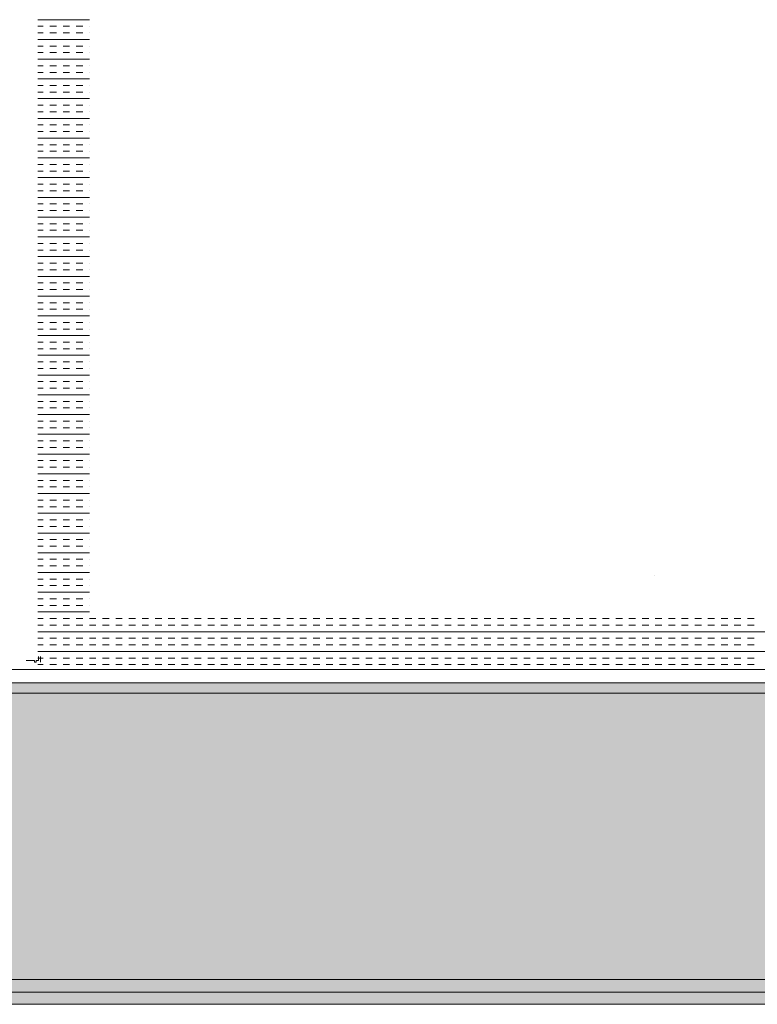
# Model space of a CAD drawing. Header units: millimetres. Extents: x -750 to 72845, y -24282 to 18874.
# Tile 96 of 154: x 66679 to 67035, y 11101 to 11577. Entities that reach past the tile are written whole.
import ezdxf

# ---------------------------------------------------------------- set-up
doc = ezdxf.new("R2010")
doc.units = ezdxf.units.MM
doc.header["$MEASUREMENT"] = 0
doc.layers.add('IRISH HOUSE_HYD AIRPORT_DRAINAGE LAYOUT 1$0$GREY SCALE', color=8, linetype='Continuous')
doc.layers.add('IRISH HOUSE_HYD AIRPORT_DRAINAGE LAYOUT 1$0$GREYSCALE', color=8, linetype='Continuous', lineweight=0)
doc.layers.add('M-MEP-ELPR-EQUIP', color=6, linetype='Continuous', lineweight=20)

# ---------------------------------------------------------------- blocks, each defined once
blk = doc.blocks.new('IRISH HOUSE_HYD AIRPORT_DRAINAGE LAYOUT 1$0$FLOOR PLAN')
at = {"layer": 'IRISH HOUSE_HYD AIRPORT_DRAINAGE LAYOUT 1$0$GREYSCALE', "lineweight": 0, "ltscale": 0.25}
h = blk.add_hatch(color=8, dxfattribs=at)
h.dxf.hatch_style = 1
h.paths.add_polyline_path([(13791.57, 11256.64), (13791.57, 11107.11), (21062.97, 11107.11), (21062.97, 11256.64)])
h = blk.add_hatch(color=8, dxfattribs=at)
h.dxf.hatch_style = 1
h.paths.add_polyline_path([(13949.55, 11251.55), (13949.56, 11101.18), (21261.6, 11101.46), (21261.59, 11251.83)])
at = {"layer": 'IRISH HOUSE_HYD AIRPORT_DRAINAGE LAYOUT 1$0$GREYSCALE', "color": 8, "lineweight": 0}
for p, q in [((16687.27, 11577.37), (16712.33, 11577.37)), ((16687.27, 11574.19), (16689.97, 11574.19)), ((16693.15, 11574.19), (16696.33, 11574.19)), ((16699.51, 11574.19), (16702.7, 11574.19)), ((16705.88, 11574.19), (16709.06, 11574.19)), ((16712.25, 11574.19), (16712.33, 11574.19)), ((16687.27, 11571), (16689.97, 11571)), ((16687.27, 11567.82), (16712.33, 11567.82)), ((16693.15, 11571), (16696.33, 11571)), ((16699.51, 11571), (16702.7, 11571)), ((16705.88, 11571), (16709.06, 11571)), ((16712.25, 11571), (16712.33, 11571)), ((16687.27, 11564.64), (16689.97, 11564.64)), ((16693.15, 11564.64), (16696.33, 11564.64)), ((16699.51, 11564.64), (16702.7, 11564.64)), ((16705.88, 11564.64), (16709.06, 11564.64)), ((16712.25, 11564.64), (16712.33, 11564.64)), ((16687.27, 11561.46), (16689.97, 11561.46)), ((16687.27, 11558.27), (16712.33, 11558.27)), ((16693.15, 11561.46), (16696.33, 11561.46)), ((16699.51, 11561.46), (16702.7, 11561.46)), ((16705.88, 11561.46), (16709.06, 11561.46)), ((16712.25, 11561.46), (16712.33, 11561.46)), ((16687.27, 11555.09), (16689.97, 11555.09)), ((16693.15, 11555.09), (16696.33, 11555.09)), ((16699.51, 11555.09), (16702.7, 11555.09)), ((16705.88, 11555.09), (16709.06, 11555.09)), ((16712.25, 11555.09), (16712.33, 11555.09)), ((16687.27, 11551.91), (16689.97, 11551.91)), ((16687.27, 11548.73), (16712.33, 11548.73)), ((16693.15, 11551.91), (16696.33, 11551.91)), ((16699.51, 11551.91), (16702.7, 11551.91)), ((16705.88, 11551.91), (16709.06, 11551.91)), ((16712.25, 11551.91), (16712.33, 11551.91)), ((16687.27, 11545.54), (16689.97, 11545.54)), ((16693.15, 11545.54), (16696.33, 11545.54)), ((16699.51, 11545.54), (16702.7, 11545.54)), ((16705.88, 11545.54), (16709.06, 11545.54)), ((16712.25, 11545.54), (16712.33, 11545.54)), ((16687.27, 11542.36), (16689.97, 11542.36)), ((16687.27, 11539.18), (16712.33, 11539.18)), ((16693.15, 11542.36), (16696.33, 11542.36)), ((16699.51, 11542.36), (16702.7, 11542.36)), ((16705.88, 11542.36), (16709.06, 11542.36)), ((16712.25, 11542.36), (16712.33, 11542.36)), ((16687.27, 11535.99), (16689.97, 11535.99)), ((16693.15, 11535.99), (16696.33, 11535.99)), ((16699.51, 11535.99), (16702.7, 11535.99)), ((16705.88, 11535.99), (16709.06, 11535.99)), ((16712.25, 11535.99), (16712.33, 11535.99)), ((16687.27, 11532.81), (16689.97, 11532.81)), ((16687.27, 11529.63), (16712.33, 11529.63)), ((16693.15, 11532.81), (16696.33, 11532.81)), ((16699.51, 11532.81), (16702.7, 11532.81)), ((16705.88, 11532.81), (16709.06, 11532.81)), ((16712.25, 11532.81), (16712.33, 11532.81)), ((16687.27, 11526.45), (16689.97, 11526.45)), ((16693.15, 11526.45), (16696.33, 11526.45)), ((16699.51, 11526.45), (16702.7, 11526.45)), ((16705.88, 11526.45), (16709.06, 11526.45)), ((16712.25, 11526.45), (16712.33, 11526.45)), ((16687.27, 11523.26), (16689.97, 11523.26)), ((16687.27, 11520.08), (16712.33, 11520.08)), ((16693.15, 11523.26), (16696.33, 11523.26)), ((16699.51, 11523.26), (16702.7, 11523.26)), ((16705.88, 11523.26), (16709.06, 11523.26)), ((16712.25, 11523.26), (16712.33, 11523.26)), ((16687.27, 11516.9), (16689.97, 11516.9)), ((16693.15, 11516.9), (16696.33, 11516.9)), ((16699.51, 11516.9), (16702.7, 11516.9)), ((16705.88, 11516.9), (16709.06, 11516.9)), ((16712.25, 11516.9), (16712.33, 11516.9)), ((16687.27, 11513.72), (16689.97, 11513.72)), ((16687.27, 11510.53), (16712.33, 11510.53)), ((16693.15, 11513.72), (16696.33, 11513.72)), ((16699.51, 11513.72), (16702.7, 11513.72)), ((16705.88, 11513.72), (16709.06, 11513.72)), ((16712.25, 11513.72), (16712.33, 11513.72)), ((16687.27, 11507.35), (16689.97, 11507.35)), ((16693.15, 11507.35), (16696.33, 11507.35)), ((16699.51, 11507.35), (16702.7, 11507.35)), ((16705.88, 11507.35), (16709.06, 11507.35)), ((16712.25, 11507.35), (16712.33, 11507.35)), ((16687.27, 11504.17), (16689.97, 11504.17)), ((16687.27, 11500.99), (16712.33, 11500.99)), ((16693.15, 11504.17), (16696.33, 11504.17)), ((16699.51, 11504.17), (16702.7, 11504.17)), ((16705.88, 11504.17), (16709.06, 11504.17)), ((16712.25, 11504.17), (16712.33, 11504.17)), ((16687.27, 11497.8), (16689.97, 11497.8)), ((16693.15, 11497.8), (16696.33, 11497.8)), ((16699.51, 11497.8), (16702.7, 11497.8)), ((16705.88, 11497.8), (16709.06, 11497.8)), ((16712.25, 11497.8), (16712.33, 11497.8)), ((16687.27, 11494.62), (16689.97, 11494.62)), ((16687.27, 11491.44), (16712.33, 11491.44)), ((16693.15, 11494.62), (16696.33, 11494.62)), ((16699.51, 11494.62), (16702.7, 11494.62)), ((16705.88, 11494.62), (16709.06, 11494.62)), ((16712.25, 11494.62), (16712.33, 11494.62)), ((16687.27, 11488.25), (16689.97, 11488.25)), ((16693.15, 11488.25), (16696.33, 11488.25)), ((16699.51, 11488.25), (16702.7, 11488.25)), ((16705.88, 11488.25), (16709.06, 11488.25)), ((16712.25, 11488.25), (16712.33, 11488.25)), ((16687.27, 11485.07), (16689.97, 11485.07)), ((16687.27, 11481.89), (16712.33, 11481.89)), ((16693.15, 11485.07), (16696.33, 11485.07)), ((16699.51, 11485.07), (16702.7, 11485.07)), ((16705.88, 11485.07), (16709.06, 11485.07)), ((16712.25, 11485.07), (16712.33, 11485.07)), ((16687.27, 11478.71), (16689.97, 11478.71)), ((16693.15, 11478.71), (16696.33, 11478.71)), ((16699.51, 11478.71), (16702.7, 11478.71)), ((16705.88, 11478.71), (16709.06, 11478.71)), ((16712.25, 11478.71), (16712.33, 11478.71)), ((16687.27, 11475.52), (16689.97, 11475.52)), ((16687.27, 11472.34), (16712.33, 11472.34)), ((16693.15, 11475.52), (16696.33, 11475.52)), ((16699.51, 11475.52), (16702.7, 11475.52)), ((16705.88, 11475.52), (16709.06, 11475.52)), ((16712.25, 11475.52), (16712.33, 11475.52)), ((16687.27, 11469.16), (16689.97, 11469.16)), ((16693.15, 11469.16), (16696.33, 11469.16)), ((16699.51, 11469.16), (16702.7, 11469.16)), ((16705.88, 11469.16), (16709.06, 11469.16)), ((16712.25, 11469.16), (16712.33, 11469.16)), ((16687.27, 11465.98), (16689.97, 11465.98)), ((16687.27, 11462.79), (16712.33, 11462.79)), ((16693.15, 11465.98), (16696.33, 11465.98)), ((16699.51, 11465.98), (16702.7, 11465.98)), ((16705.88, 11465.98), (16709.06, 11465.98)), ((16712.25, 11465.98), (16712.33, 11465.98)), ((16687.27, 11459.61), (16689.97, 11459.61)), ((16693.15, 11459.61), (16696.33, 11459.61)), ((16699.51, 11459.61), (16702.7, 11459.61)), ((16705.88, 11459.61), (16709.06, 11459.61)), ((16712.25, 11459.61), (16712.33, 11459.61)), ((16687.27, 11456.43), (16689.97, 11456.43)), ((16687.27, 11453.24), (16712.33, 11453.24)), ((16693.15, 11456.43), (16696.33, 11456.43)), ((16699.51, 11456.43), (16702.7, 11456.43)), ((16705.88, 11456.43), (16709.06, 11456.43)), ((16712.25, 11456.43), (16712.33, 11456.43)), ((16687.27, 11450.06), (16689.97, 11450.06)), ((16693.15, 11450.06), (16696.33, 11450.06)), ((16699.51, 11450.06), (16702.7, 11450.06)), ((16705.88, 11450.06), (16709.06, 11450.06)), ((16712.25, 11450.06), (16712.33, 11450.06)), ((16687.27, 11446.88), (16689.97, 11446.88)), ((16687.27, 11443.7), (16712.33, 11443.7)), ((16693.15, 11446.88), (16696.33, 11446.88)), ((16699.51, 11446.88), (16702.7, 11446.88)), ((16705.88, 11446.88), (16709.06, 11446.88)), ((16712.25, 11446.88), (16712.33, 11446.88)), ((16687.27, 11440.51), (16689.97, 11440.51)), ((16693.15, 11440.51), (16696.33, 11440.51)), ((16699.51, 11440.51), (16702.7, 11440.51)), ((16705.88, 11440.51), (16709.06, 11440.51)), ((16712.25, 11440.51), (16712.33, 11440.51)), ((16687.27, 11437.33), (16689.97, 11437.33)), ((16687.27, 11434.15), (16712.33, 11434.15)), ((16693.15, 11437.33), (16696.33, 11437.33)), ((16699.51, 11437.33), (16702.7, 11437.33)), ((16705.88, 11437.33), (16709.06, 11437.33)), ((16712.25, 11437.33), (16712.33, 11437.33)), ((16687.27, 11430.97), (16689.97, 11430.97)), ((16693.15, 11430.97), (16696.33, 11430.97)), ((16699.51, 11430.97), (16702.7, 11430.97)), ((16705.88, 11430.97), (16709.06, 11430.97)), ((16712.25, 11430.97), (16712.33, 11430.97)), ((16687.27, 11427.78), (16689.97, 11427.78)), ((16687.27, 11424.6), (16712.33, 11424.6)), ((16693.15, 11427.78), (16696.33, 11427.78)), ((16699.51, 11427.78), (16702.7, 11427.78)), ((16705.88, 11427.78), (16709.06, 11427.78)), ((16712.25, 11427.78), (16712.33, 11427.78)), ((16687.27, 11421.42), (16689.97, 11421.42)), ((16693.15, 11421.42), (16696.33, 11421.42)), ((16699.51, 11421.42), (16702.7, 11421.42)), ((16705.88, 11421.42), (16709.06, 11421.42)), ((16712.25, 11421.42), (16712.33, 11421.42)), ((16687.27, 11418.24), (16689.97, 11418.24)), ((16687.27, 11415.05), (16712.33, 11415.05)), ((16693.15, 11418.24), (16696.33, 11418.24)), ((16699.51, 11418.24), (16702.7, 11418.24)), ((16705.88, 11418.24), (16709.06, 11418.24)), ((16712.25, 11418.24), (16712.33, 11418.24)), ((16687.27, 11411.87), (16689.97, 11411.87)), ((16693.15, 11411.87), (16696.33, 11411.87)), ((16699.51, 11411.87), (16702.7, 11411.87)), ((16705.88, 11411.87), (16709.06, 11411.87)), ((16712.25, 11411.87), (16712.33, 11411.87)), ((16687.27, 11408.69), (16689.97, 11408.69)), ((16687.27, 11405.5), (16712.33, 11405.5)), ((16693.15, 11408.69), (16696.33, 11408.69)), ((16699.51, 11408.69), (16702.7, 11408.69)), ((16705.88, 11408.69), (16709.06, 11408.69)), ((16712.25, 11408.69), (16712.33, 11408.69)), ((16687.27, 11402.32), (16689.97, 11402.32)), ((16693.15, 11402.32), (16696.33, 11402.32)), ((16699.51, 11402.32), (16702.7, 11402.32)), ((16705.88, 11402.32), (16709.06, 11402.32)), ((16712.25, 11402.32), (16712.33, 11402.32)), ((16687.27, 11399.14), (16689.97, 11399.14)), ((16687.27, 11395.96), (16712.33, 11395.96)), ((16693.15, 11399.14), (16696.33, 11399.14)), ((16699.51, 11399.14), (16702.7, 11399.14)), ((16705.88, 11399.14), (16709.06, 11399.14)), ((16712.25, 11399.14), (16712.33, 11399.14)), ((16687.27, 11392.77), (16689.97, 11392.77)), ((16693.15, 11392.77), (16696.33, 11392.77)), ((16699.51, 11392.77), (16702.7, 11392.77)), ((16705.88, 11392.77), (16709.06, 11392.77)), ((16712.25, 11392.77), (16712.33, 11392.77)), ((16687.27, 11389.59), (16689.97, 11389.59)), ((16687.27, 11386.41), (16712.33, 11386.41)), ((16693.15, 11389.59), (16696.33, 11389.59)), ((16699.51, 11389.59), (16702.7, 11389.59)), ((16705.88, 11389.59), (16709.06, 11389.59)), ((16712.25, 11389.59), (16712.33, 11389.59)), ((16687.27, 11383.23), (16689.97, 11383.23)), ((16693.15, 11383.23), (16696.33, 11383.23)), ((16699.51, 11383.23), (16702.7, 11383.23)), ((16705.88, 11383.23), (16709.06, 11383.23)), ((16712.25, 11383.23), (16712.33, 11383.23)), ((16687.27, 11380.04), (16689.97, 11380.04)), ((16687.27, 11376.86), (16712.33, 11376.86)), ((16693.15, 11380.04), (16696.33, 11380.04)), ((16699.51, 11380.04), (16702.7, 11380.04)), ((16705.88, 11380.04), (16709.06, 11380.04)), ((16712.25, 11380.04), (16712.33, 11380.04)), ((16687.27, 11373.68), (16689.97, 11373.68)), ((16693.15, 11373.68), (16696.33, 11373.68)), ((16699.51, 11373.68), (16702.7, 11373.68)), ((16705.88, 11373.68), (16709.06, 11373.68)), ((16712.25, 11373.68), (16712.33, 11373.68)), ((16687.27, 11370.49), (16689.97, 11370.49)), ((16687.27, 11367.31), (16712.33, 11367.31)), ((16693.15, 11370.49), (16696.33, 11370.49)), ((16699.51, 11370.49), (16702.7, 11370.49)), ((16705.88, 11370.49), (16709.06, 11370.49)), ((16712.25, 11370.49), (16712.33, 11370.49)), ((16687.27, 11364.13), (16689.97, 11364.13)), ((16693.15, 11364.13), (16696.33, 11364.13)), ((16699.51, 11364.13), (16702.7, 11364.13)), ((16705.88, 11364.13), (16709.06, 11364.13)), ((16712.25, 11364.13), (16712.33, 11364.13)), ((16687.27, 11360.95), (16689.97, 11360.95)), ((16687.27, 11357.76), (16712.33, 11357.76)), ((16693.15, 11360.95), (16696.33, 11360.95)), ((16699.51, 11360.95), (16702.7, 11360.95)), ((16705.88, 11360.95), (16709.06, 11360.95)), ((16712.25, 11360.95), (16712.33, 11360.95)), ((16687.27, 11354.58), (16689.97, 11354.58)), ((16693.15, 11354.58), (16696.33, 11354.58)), ((16699.51, 11354.58), (16702.7, 11354.58)), ((16705.88, 11354.58), (16709.06, 11354.58)), ((16712.25, 11354.58), (16712.33, 11354.58)), ((16687.27, 11351.4), (16689.97, 11351.4)), ((16687.27, 11348.22), (16712.33, 11348.22)), ((16693.15, 11351.4), (16696.33, 11351.4)), ((16699.51, 11351.4), (16702.7, 11351.4)), ((16705.88, 11351.4), (16709.06, 11351.4)), ((16712.25, 11351.4), (16712.33, 11351.4)), ((16687.27, 11345.03), (16689.97, 11345.03)), ((16693.15, 11345.03), (16696.33, 11345.03)), ((16699.51, 11345.03), (16702.7, 11345.03)), ((16705.88, 11345.03), (16709.06, 11345.03)), ((16712.25, 11345.03), (16712.33, 11345.03)), ((16687.27, 11341.85), (16689.97, 11341.85)), ((16687.27, 11338.67), (16712.33, 11338.67)), ((16693.15, 11341.85), (16696.33, 11341.85)), ((16699.51, 11341.85), (16702.7, 11341.85)), ((16705.88, 11341.85), (16709.06, 11341.85)), ((16712.25, 11341.85), (16712.33, 11341.85)), ((16687.27, 11335.49), (16689.97, 11335.49)), ((16693.15, 11335.49), (16696.33, 11335.49)), ((16699.51, 11335.49), (16702.7, 11335.49)), ((16705.88, 11335.49), (16709.06, 11335.49)), ((16712.25, 11335.49), (16712.33, 11335.49)), ((16687.27, 11332.3), (16689.97, 11332.3)), ((16687.27, 11329.12), (16712.33, 11329.12)), ((16693.15, 11332.3), (16696.33, 11332.3)), ((16699.51, 11332.3), (16702.7, 11332.3)), ((16705.88, 11332.3), (16709.06, 11332.3)), ((16712.25, 11332.3), (16712.33, 11332.3)), ((16687.27, 11325.94), (16689.97, 11325.94)), ((16693.15, 11325.94), (16696.33, 11325.94)), ((16699.51, 11325.94), (16702.7, 11325.94)), ((16705.88, 11325.94), (16709.06, 11325.94)), ((16712.25, 11325.94), (16712.33, 11325.94)), ((16687.27, 11322.75), (16689.97, 11322.75)), ((16687.27, 11319.57), (16712.33, 11319.57)), ((16693.15, 11322.75), (16696.33, 11322.75)), ((16699.51, 11322.75), (16702.7, 11322.75)), ((16705.88, 11322.75), (16709.06, 11322.75)), ((16712.25, 11322.75), (16712.33, 11322.75)), ((16687.27, 11316.39), (16689.97, 11316.39)), ((16693.15, 11316.39), (16696.33, 11316.39)), ((16699.51, 11316.39), (16702.7, 11316.39)), ((16705.88, 11316.39), (16709.06, 11316.39)), ((16712.25, 11316.39), (16712.33, 11316.39)), ((16687.27, 11313.21), (16689.97, 11313.21)), ((16687.27, 11310.02), (16712.33, 11310.02)), ((16693.15, 11313.21), (16696.33, 11313.21)), ((16699.51, 11313.21), (16702.7, 11313.21)), ((16705.88, 11313.21), (16709.06, 11313.21)), ((16712.25, 11313.21), (16712.33, 11313.21)), ((16687.27, 11306.84), (16689.97, 11306.84)), ((16693.15, 11306.84), (16696.33, 11306.84)), ((16699.51, 11306.84), (16702.7, 11306.84)), ((16705.88, 11306.84), (16709.06, 11306.84)), ((16712.25, 11306.84), (16712.33, 11306.84)), ((16985.71, 11308.55), (16985.71, 11308.55)), ((16687.27, 11303.66), (16689.97, 11303.66)), ((16687.27, 11300.48), (16712.33, 11300.48)), ((16693.15, 11303.66), (16696.33, 11303.66)), ((16699.51, 11303.66), (16702.7, 11303.66)), ((16705.88, 11303.66), (16709.06, 11303.66)), ((16712.25, 11303.66), (16712.33, 11303.66)), ((16687.27, 11297.29), (16689.97, 11297.29)), ((16693.15, 11297.29), (16696.33, 11297.29)), ((16699.51, 11297.29), (16702.7, 11297.29)), ((16705.88, 11297.29), (16709.06, 11297.29)), ((16712.25, 11297.29), (16712.33, 11297.29)), ((16687.27, 11294.11), (16689.97, 11294.11)), ((16687.27, 11290.93), (16712.33, 11290.93)), ((16693.15, 11294.11), (16696.33, 11294.11)), ((16699.51, 11294.11), (16702.7, 11294.11)), ((16705.88, 11294.11), (16709.06, 11294.11)), ((16712.25, 11294.11), (16712.33, 11294.11)), ((16687.27, 11287.74), (16689.97, 11287.74)), ((16693.15, 11287.74), (16696.33, 11287.74)), ((16699.51, 11287.74), (16702.7, 11287.74)), ((16705.88, 11287.74), (16709.06, 11287.74)), ((16712.25, 11287.74), (16715.43, 11287.74)), ((16718.61, 11287.74), (16721.79, 11287.74)), ((16724.98, 11287.74), (16728.16, 11287.74)), ((16731.34, 11287.74), (16734.52, 11287.74)), ((16737.71, 11287.74), (16740.89, 11287.74)), ((16744.07, 11287.74), (16747.26, 11287.74)), ((16750.44, 11287.74), (16753.62, 11287.74)), ((16756.8, 11287.74), (16759.99, 11287.74)), ((16763.17, 11287.74), (16766.35, 11287.74)), ((16769.53, 11287.74), (16772.72, 11287.74)), ((16775.9, 11287.74), (16779.08, 11287.74)), ((16782.26, 11287.74), (16785.45, 11287.74)), ((16788.63, 11287.74), (16791.81, 11287.74)), ((16795, 11287.74), (16798.18, 11287.74)), ((16801.36, 11287.74), (16804.54, 11287.74)), ((16807.73, 11287.74), (16810.91, 11287.74)), ((16814.09, 11287.74), (16817.27, 11287.74)), ((16820.46, 11287.74), (16823.64, 11287.74)), ((16826.82, 11287.74), (16830.01, 11287.74)), ((16833.19, 11287.74), (16836.37, 11287.74)), ((16839.55, 11287.74), (16842.74, 11287.74)), ((16845.92, 11287.74), (16849.1, 11287.74)), ((16852.28, 11287.74), (16855.47, 11287.74)), ((16858.65, 11287.74), (16861.83, 11287.74)), ((16865.01, 11287.74), (16868.2, 11287.74)), ((16871.38, 11287.74), (16874.56, 11287.74)), ((16877.75, 11287.74), (16880.93, 11287.74)), ((16884.11, 11287.74), (16887.29, 11287.74)), ((16890.48, 11287.74), (16893.66, 11287.74)), ((16896.84, 11287.74), (16900.02, 11287.74)), ((16903.21, 11287.74), (16906.39, 11287.74)), ((16909.57, 11287.74), (16912.76, 11287.74)), ((16915.94, 11287.74), (16919.12, 11287.74)), ((16922.3, 11287.74), (16925.49, 11287.74)), ((16928.67, 11287.74), (16931.85, 11287.74)), ((16935.03, 11287.74), (16938.22, 11287.74)), ((16941.4, 11287.74), (16944.58, 11287.74)), ((16947.76, 11287.74), (16950.95, 11287.74)), ((16954.13, 11287.74), (16957.31, 11287.74)), ((16960.5, 11287.74), (16963.68, 11287.74)), ((16966.86, 11287.74), (16970.04, 11287.74)), ((16973.23, 11287.74), (16976.41, 11287.74)), ((16979.59, 11287.74), (16982.77, 11287.74)), ((16985.96, 11287.74), (16989.14, 11287.74)), ((16992.32, 11287.74), (16995.51, 11287.74)), ((16998.69, 11287.74), (17001.87, 11287.74)), ((17005.05, 11287.74), (17008.24, 11287.74)), ((17011.42, 11287.74), (17014.6, 11287.74)), ((17017.78, 11287.74), (17020.97, 11287.74)), ((17024.15, 11287.74), (17027.33, 11287.74)), ((17030.51, 11287.74), (17033.7, 11287.74)), ((16687.27, 11284.56), (16689.97, 11284.56)), ((16687.27, 11281.38), (17388.96, 11281.38)), ((16693.15, 11284.56), (16696.33, 11284.56)), ((16699.51, 11284.56), (16702.7, 11284.56)), ((16705.88, 11284.56), (16709.06, 11284.56)), ((16712.25, 11284.56), (16715.43, 11284.56)), ((16718.61, 11284.56), (16721.79, 11284.56)), ((16724.98, 11284.56), (16728.16, 11284.56)), ((16731.34, 11284.56), (16734.52, 11284.56)), ((16737.71, 11284.56), (16740.89, 11284.56)), ((16744.07, 11284.56), (16747.26, 11284.56)), ((16750.44, 11284.56), (16753.62, 11284.56)), ((16756.8, 11284.56), (16759.99, 11284.56)), ((16763.17, 11284.56), (16766.35, 11284.56)), ((16769.53, 11284.56), (16772.72, 11284.56)), ((16775.9, 11284.56), (16779.08, 11284.56)), ((16782.26, 11284.56), (16785.45, 11284.56)), ((16788.63, 11284.56), (16791.81, 11284.56)), ((16795, 11284.56), (16798.18, 11284.56)), ((16801.36, 11284.56), (16804.54, 11284.56)), ((16807.73, 11284.56), (16810.91, 11284.56)), ((16814.09, 11284.56), (16817.27, 11284.56)), ((16820.46, 11284.56), (16823.64, 11284.56)), ((16826.82, 11284.56), (16830.01, 11284.56)), ((16833.19, 11284.56), (16836.37, 11284.56)), ((16839.55, 11284.56), (16842.74, 11284.56)), ((16845.92, 11284.56), (16849.1, 11284.56)), ((16852.28, 11284.56), (16855.47, 11284.56)), ((16858.65, 11284.56), (16861.83, 11284.56)), ((16865.01, 11284.56), (16868.2, 11284.56)), ((16871.38, 11284.56), (16874.56, 11284.56)), ((16877.75, 11284.56), (16880.93, 11284.56)), ((16884.11, 11284.56), (16887.29, 11284.56)), ((16890.48, 11284.56), (16893.66, 11284.56)), ((16896.84, 11284.56), (16900.02, 11284.56)), ((16903.21, 11284.56), (16906.39, 11284.56)), ((16909.57, 11284.56), (16912.76, 11284.56)), ((16915.94, 11284.56), (16919.12, 11284.56)), ((16922.3, 11284.56), (16925.49, 11284.56)), ((16928.67, 11284.56), (16931.85, 11284.56)), ((16935.03, 11284.56), (16938.22, 11284.56)), ((16941.4, 11284.56), (16944.58, 11284.56)), ((16947.76, 11284.56), (16950.95, 11284.56)), ((16954.13, 11284.56), (16957.31, 11284.56)), ((16960.5, 11284.56), (16963.68, 11284.56)), ((16966.86, 11284.56), (16970.04, 11284.56)), ((16973.23, 11284.56), (16976.41, 11284.56)), ((16979.59, 11284.56), (16982.77, 11284.56)), ((16985.96, 11284.56), (16989.14, 11284.56)), ((16992.32, 11284.56), (16995.51, 11284.56)), ((16998.69, 11284.56), (17001.87, 11284.56)), ((17005.05, 11284.56), (17008.24, 11284.56)), ((17011.42, 11284.56), (17014.6, 11284.56)), ((17017.78, 11284.56), (17020.97, 11284.56)), ((17024.15, 11284.56), (17027.33, 11284.56)), ((17030.51, 11284.56), (17033.7, 11284.56)), ((16687.27, 11278.2), (16689.97, 11278.2)), ((16693.15, 11278.2), (16696.33, 11278.2)), ((16699.51, 11278.2), (16702.7, 11278.2)), ((16705.88, 11278.2), (16709.06, 11278.2)), ((16712.25, 11278.2), (16715.43, 11278.2)), ((16718.61, 11278.2), (16721.79, 11278.2)), ((16724.98, 11278.2), (16728.16, 11278.2)), ((16731.34, 11278.2), (16734.52, 11278.2)), ((16737.71, 11278.2), (16740.89, 11278.2)), ((16744.07, 11278.2), (16747.26, 11278.2)), ((16750.44, 11278.2), (16753.62, 11278.2)), ((16756.8, 11278.2), (16759.99, 11278.2)), ((16763.17, 11278.2), (16766.35, 11278.2)), ((16769.53, 11278.2), (16772.72, 11278.2)), ((16775.9, 11278.2), (16779.08, 11278.2)), ((16782.26, 11278.2), (16785.45, 11278.2)), ((16788.63, 11278.2), (16791.81, 11278.2)), ((16795, 11278.2), (16798.18, 11278.2)), ((16801.36, 11278.2), (16804.54, 11278.2)), ((16807.73, 11278.2), (16810.91, 11278.2)), ((16814.09, 11278.2), (16817.27, 11278.2)), ((16820.46, 11278.2), (16823.64, 11278.2)), ((16826.82, 11278.2), (16830.01, 11278.2)), ((16833.19, 11278.2), (16836.37, 11278.2)), ((16839.55, 11278.2), (16842.74, 11278.2)), ((16845.92, 11278.2), (16849.1, 11278.2)), ((16852.28, 11278.2), (16855.47, 11278.2)), ((16858.65, 11278.2), (16861.83, 11278.2)), ((16865.01, 11278.2), (16868.2, 11278.2)), ((16871.38, 11278.2), (16874.56, 11278.2)), ((16877.75, 11278.2), (16880.93, 11278.2)), ((16884.11, 11278.2), (16887.29, 11278.2)), ((16890.48, 11278.2), (16893.66, 11278.2)), ((16896.84, 11278.2), (16900.02, 11278.2)), ((16903.21, 11278.2), (16906.39, 11278.2)), ((16909.57, 11278.2), (16912.76, 11278.2)), ((16915.94, 11278.2), (16919.12, 11278.2)), ((16922.3, 11278.2), (16925.49, 11278.2)), ((16928.67, 11278.2), (16931.85, 11278.2)), ((16935.03, 11278.2), (16938.22, 11278.2)), ((16941.4, 11278.2), (16944.58, 11278.2)), ((16947.76, 11278.2), (16950.95, 11278.2)), ((16954.13, 11278.2), (16957.31, 11278.2)), ((16960.5, 11278.2), (16963.68, 11278.2)), ((16966.86, 11278.2), (16970.04, 11278.2)), ((16973.23, 11278.2), (16976.41, 11278.2)), ((16979.59, 11278.2), (16982.77, 11278.2)), ((16985.96, 11278.2), (16989.14, 11278.2)), ((16992.32, 11278.2), (16995.51, 11278.2)), ((16998.69, 11278.2), (17001.87, 11278.2)), ((17005.05, 11278.2), (17008.24, 11278.2)), ((17011.42, 11278.2), (17014.6, 11278.2)), ((17017.78, 11278.2), (17020.97, 11278.2)), ((17024.15, 11278.2), (17027.33, 11278.2)), ((17030.51, 11278.2), (17033.7, 11278.2)), ((16687.27, 11275.01), (16689.97, 11275.01)), ((16687.27, 11271.83), (17388.96, 11271.83)), ((16693.15, 11275.01), (16696.33, 11275.01)), ((16699.51, 11275.01), (16702.7, 11275.01)), ((16705.88, 11275.01), (16709.06, 11275.01)), ((16712.25, 11275.01), (16715.43, 11275.01)), ((16718.61, 11275.01), (16721.79, 11275.01)), ((16724.98, 11275.01), (16728.16, 11275.01)), ((16731.34, 11275.01), (16734.52, 11275.01)), ((16737.71, 11275.01), (16740.89, 11275.01)), ((16744.07, 11275.01), (16747.26, 11275.01)), ((16750.44, 11275.01), (16753.62, 11275.01)), ((16756.8, 11275.01), (16759.99, 11275.01)), ((16763.17, 11275.01), (16766.35, 11275.01)), ((16769.53, 11275.01), (16772.72, 11275.01)), ((16775.9, 11275.01), (16779.08, 11275.01)), ((16782.26, 11275.01), (16785.45, 11275.01)), ((16788.63, 11275.01), (16791.81, 11275.01)), ((16795, 11275.01), (16798.18, 11275.01)), ((16801.36, 11275.01), (16804.54, 11275.01)), ((16807.73, 11275.01), (16810.91, 11275.01)), ((16814.09, 11275.01), (16817.27, 11275.01)), ((16820.46, 11275.01), (16823.64, 11275.01)), ((16826.82, 11275.01), (16830.01, 11275.01)), ((16833.19, 11275.01), (16836.37, 11275.01)), ((16839.55, 11275.01), (16842.74, 11275.01)), ((16845.92, 11275.01), (16849.1, 11275.01)), ((16852.28, 11275.01), (16855.47, 11275.01)), ((16858.65, 11275.01), (16861.83, 11275.01)), ((16865.01, 11275.01), (16868.2, 11275.01)), ((16871.38, 11275.01), (16874.56, 11275.01)), ((16877.75, 11275.01), (16880.93, 11275.01)), ((16884.11, 11275.01), (16887.29, 11275.01)), ((16890.48, 11275.01), (16893.66, 11275.01)), ((16896.84, 11275.01), (16900.02, 11275.01)), ((16903.21, 11275.01), (16906.39, 11275.01)), ((16909.57, 11275.01), (16912.76, 11275.01)), ((16915.94, 11275.01), (16919.12, 11275.01)), ((16922.3, 11275.01), (16925.49, 11275.01)), ((16928.67, 11275.01), (16931.85, 11275.01)), ((16935.03, 11275.01), (16938.22, 11275.01)), ((16941.4, 11275.01), (16944.58, 11275.01)), ((16947.76, 11275.01), (16950.95, 11275.01)), ((16954.13, 11275.01), (16957.31, 11275.01)), ((16960.5, 11275.01), (16963.68, 11275.01)), ((16966.86, 11275.01), (16970.04, 11275.01)), ((16973.23, 11275.01), (16976.41, 11275.01)), ((16979.59, 11275.01), (16982.77, 11275.01)), ((16985.96, 11275.01), (16989.14, 11275.01)), ((16992.32, 11275.01), (16995.51, 11275.01)), ((16998.69, 11275.01), (17001.87, 11275.01)), ((17005.05, 11275.01), (17008.24, 11275.01)), ((17011.42, 11275.01), (17014.6, 11275.01)), ((17017.78, 11275.01), (17020.97, 11275.01)), ((17024.15, 11275.01), (17027.33, 11275.01)), ((17030.51, 11275.01), (17033.7, 11275.01)), ((16685.69, 11267.41), (16681.71, 11267.41)), ((16685.69, 11266.61), (16685.69, 11267.41)), ((16686.49, 11266.61), (16685.69, 11266.61)), ((16687.7, 11267.41), (16686.49, 11267.41)), ((16686.49, 11267.41), (16686.49, 11266.61)), ((16687.27, 11268.65), (16689.97, 11268.65)), ((16687.7, 11269.46), (16687.7, 11267.41)), ((16688.7, 11269.46), (16688.7, 11267.41)), ((16688.7, 11267.41), (16688.7, 11266.61)), ((16693.15, 11268.65), (16696.33, 11268.65)), ((16699.51, 11268.65), (16702.7, 11268.65)), ((16705.88, 11268.65), (16709.06, 11268.65)), ((16712.25, 11268.65), (16715.43, 11268.65)), ((16718.61, 11268.65), (16721.79, 11268.65)), ((16724.98, 11268.65), (16728.16, 11268.65)), ((16731.34, 11268.65), (16734.52, 11268.65)), ((16737.71, 11268.65), (16740.89, 11268.65)), ((16744.07, 11268.65), (16747.26, 11268.65)), ((16750.44, 11268.65), (16753.62, 11268.65)), ((16756.8, 11268.65), (16759.99, 11268.65)), ((16763.17, 11268.65), (16766.35, 11268.65)), ((16769.53, 11268.65), (16772.72, 11268.65)), ((16775.9, 11268.65), (16779.08, 11268.65)), ((16782.26, 11268.65), (16785.45, 11268.65)), ((16788.63, 11268.65), (16791.81, 11268.65)), ((16795, 11268.65), (16798.18, 11268.65)), ((16801.36, 11268.65), (16804.54, 11268.65)), ((16807.73, 11268.65), (16810.91, 11268.65)), ((16814.09, 11268.65), (16817.27, 11268.65)), ((16820.46, 11268.65), (16823.64, 11268.65)), ((16826.82, 11268.65), (16830.01, 11268.65)), ((16833.19, 11268.65), (16836.37, 11268.65)), ((16839.55, 11268.65), (16842.74, 11268.65)), ((16845.92, 11268.65), (16849.1, 11268.65)), ((16852.28, 11268.65), (16855.47, 11268.65)), ((16858.65, 11268.65), (16861.83, 11268.65)), ((16865.01, 11268.65), (16868.2, 11268.65)), ((16871.38, 11268.65), (16874.56, 11268.65)), ((16877.75, 11268.65), (16880.93, 11268.65)), ((16884.11, 11268.65), (16887.29, 11268.65)), ((16890.48, 11268.65), (16893.66, 11268.65)), ((16896.84, 11268.65), (16900.02, 11268.65)), ((16903.21, 11268.65), (16906.39, 11268.65)), ((16909.57, 11268.65), (16912.76, 11268.65)), ((16915.94, 11268.65), (16919.12, 11268.65)), ((16922.3, 11268.65), (16925.49, 11268.65)), ((16928.67, 11268.65), (16931.85, 11268.65)), ((16935.03, 11268.65), (16938.22, 11268.65)), ((16941.4, 11268.65), (16944.58, 11268.65)), ((16947.76, 11268.65), (16950.95, 11268.65)), ((16954.13, 11268.65), (16957.31, 11268.65)), ((16960.5, 11268.65), (16963.68, 11268.65)), ((16966.86, 11268.65), (16970.04, 11268.65)), ((16973.23, 11268.65), (16976.41, 11268.65)), ((16979.59, 11268.65), (16982.77, 11268.65)), ((16985.96, 11268.65), (16989.14, 11268.65)), ((16992.32, 11268.65), (16995.51, 11268.65)), ((16998.69, 11268.65), (17001.87, 11268.65)), ((17005.05, 11268.65), (17008.24, 11268.65)), ((17011.42, 11268.65), (17014.6, 11268.65)), ((17017.78, 11268.65), (17020.97, 11268.65)), ((17024.15, 11268.65), (17027.33, 11268.65)), ((17030.51, 11268.65), (17033.7, 11268.65)), ((16687.27, 11265.47), (16689.97, 11265.47)), ((16693.15, 11265.47), (16696.33, 11265.47)), ((16699.51, 11265.47), (16702.7, 11265.47)), ((16705.88, 11265.47), (16709.06, 11265.47)), ((16712.25, 11265.47), (16715.43, 11265.47)), ((16718.61, 11265.47), (16721.79, 11265.47)), ((16724.98, 11265.47), (16728.16, 11265.47)), ((16731.34, 11265.47), (16734.52, 11265.47)), ((16737.71, 11265.47), (16740.89, 11265.47)), ((16744.07, 11265.47), (16747.26, 11265.47)), ((16750.44, 11265.47), (16753.62, 11265.47)), ((16756.8, 11265.47), (16759.99, 11265.47)), ((16763.17, 11265.47), (16766.35, 11265.47)), ((16769.53, 11265.47), (16772.72, 11265.47)), ((16775.9, 11265.47), (16779.08, 11265.47)), ((16782.26, 11265.47), (16785.45, 11265.47)), ((16788.63, 11265.47), (16791.81, 11265.47)), ((16795, 11265.47), (16798.18, 11265.47)), ((16801.36, 11265.47), (16804.54, 11265.47)), ((16807.73, 11265.47), (16810.91, 11265.47)), ((16814.09, 11265.47), (16817.27, 11265.47)), ((16820.46, 11265.47), (16823.64, 11265.47)), ((16826.82, 11265.47), (16830.01, 11265.47)), ((16833.19, 11265.47), (16836.37, 11265.47)), ((16839.55, 11265.47), (16842.74, 11265.47)), ((16845.92, 11265.47), (16849.1, 11265.47)), ((16852.28, 11265.47), (16855.47, 11265.47)), ((16858.65, 11265.47), (16861.83, 11265.47)), ((16865.01, 11265.47), (16868.2, 11265.47)), ((16871.38, 11265.47), (16874.56, 11265.47)), ((16877.75, 11265.47), (16880.93, 11265.47)), ((16884.11, 11265.47), (16887.29, 11265.47)), ((16890.48, 11265.47), (16893.66, 11265.47)), ((16896.84, 11265.47), (16900.02, 11265.47)), ((16903.21, 11265.47), (16906.39, 11265.47)), ((16909.57, 11265.47), (16912.76, 11265.47)), ((16915.94, 11265.47), (16919.12, 11265.47)), ((16922.3, 11265.47), (16925.49, 11265.47)), ((16928.67, 11265.47), (16931.85, 11265.47)), ((16935.03, 11265.47), (16938.22, 11265.47)), ((16941.4, 11265.47), (16944.58, 11265.47)), ((16947.76, 11265.47), (16950.95, 11265.47)), ((16954.13, 11265.47), (16957.31, 11265.47)), ((16960.5, 11265.47), (16963.68, 11265.47)), ((16966.86, 11265.47), (16970.04, 11265.47)), ((16973.23, 11265.47), (16976.41, 11265.47)), ((16979.59, 11265.47), (16982.77, 11265.47)), ((16985.96, 11265.47), (16989.14, 11265.47)), ((16992.32, 11265.47), (16995.51, 11265.47)), ((16998.69, 11265.47), (17001.87, 11265.47)), ((17005.05, 11265.47), (17008.24, 11265.47)), ((17011.42, 11265.47), (17014.6, 11265.47)), ((17017.78, 11265.47), (17020.97, 11265.47)), ((17024.15, 11265.47), (17027.33, 11265.47)), ((17030.51, 11265.47), (17033.7, 11265.47))]:
    blk.add_line(p, q, dxfattribs=at)
at = {"layer": 'IRISH HOUSE_HYD AIRPORT_DRAINAGE LAYOUT 1$0$GREYSCALE', "color": 8, "lineweight": 0, "ltscale": 0.25}
for p, q in [((13767.89, 11263.15), (21061.98, 11263.15)), ((13791.57, 11256.64), (21062.97, 11256.64)), ((21363.6, 11251.58), (13751.75, 11251.58)), ((13751.75, 11251.58), (21363.89, 11251.58)), ((13949.55, 11251.55), (21261.59, 11251.83)), ((21061.98, 11113.15), (13767.89, 11113.15)), ((21062.97, 11107.11), (13791.57, 11107.11)), ((21363.89, 11101.22), (13751.75, 11101.22)), ((21261.6, 11101.46), (13949.56, 11101.18))]:
    blk.add_line(p, q, dxfattribs=at)
blk = doc.blocks.new('IRISH HOUSE_HYD AIRPORT_DRAINAGE LAYOUT 1')
at = {"layer": 'IRISH HOUSE_HYD AIRPORT_DRAINAGE LAYOUT 1$0$GREY SCALE'}
blk.add_blockref('IRISH HOUSE_HYD AIRPORT_DRAINAGE LAYOUT 1$0$FLOOR PLAN', (0, 0), dxfattribs=at)

msp = doc.modelspace()

# ---------------------------------------------------------------- block references
at = {"layer": 'M-MEP-ELPR-EQUIP'}
msp.add_blockref('IRISH HOUSE_HYD AIRPORT_DRAINAGE LAYOUT 1', (50000, 0), dxfattribs=at)

doc.saveas('drawing.dxf')
